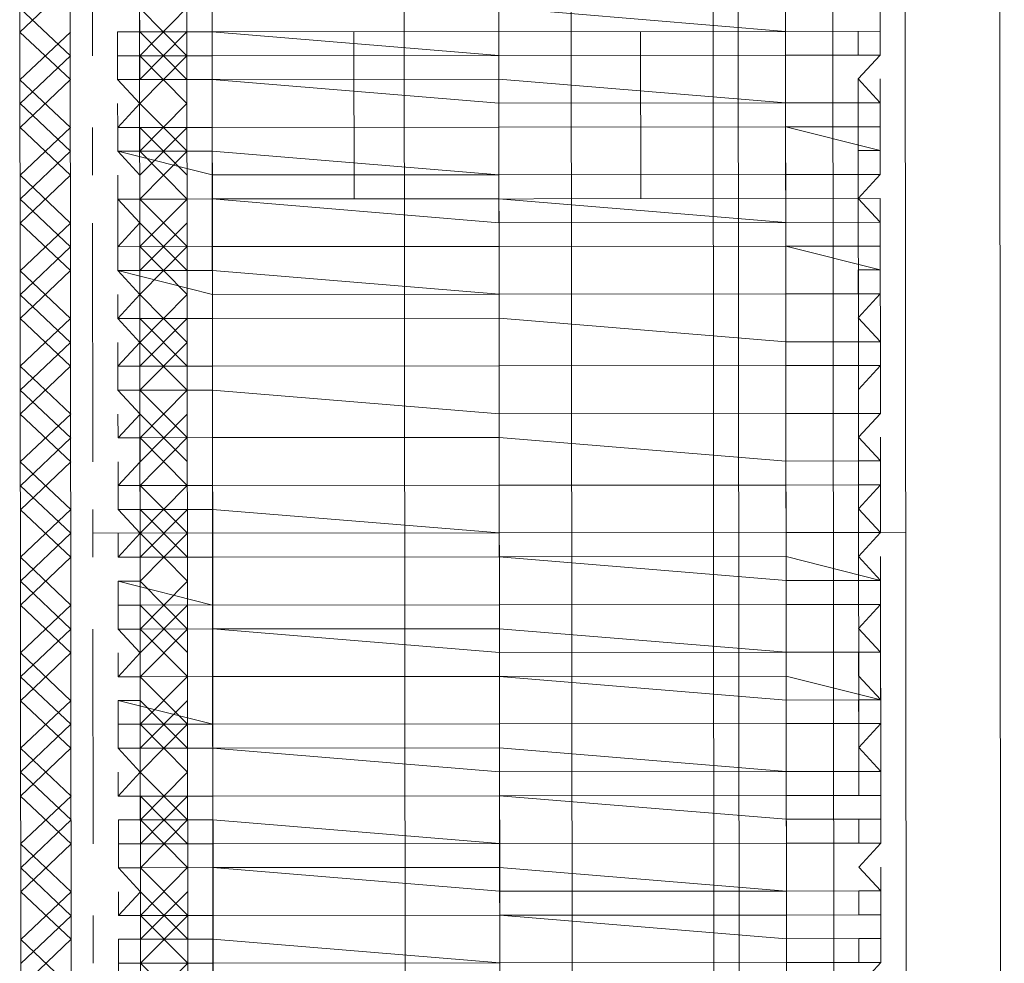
# Model space of a CAD drawing. Header units: inches. Extents: x -5850 to 5646, y 8947 to 13007.
# Tile 89 of 256: x -4225 to -4208, y 10572 to 10589. Entities that reach past the tile are written whole.
import ezdxf

# ---------------------------------------------------------------- set-up
doc = ezdxf.new("R2010")
doc.units = ezdxf.units.IN
doc.header["$MEASUREMENT"] = 0
doc.layers.add('at_Entity', color=7, linetype='Continuous')

msp = doc.modelspace()

# ---------------------------------------------------------------- linework, layer by layer
at = {"layer": 'at_Entity', "color": 7, "lineweight": 20}
for p, q in [((-4212.949, 10500.153), (-4213.751, 11398.174)), ((-4212.557, 10560.981), (-4213.305, 11398.174)), ((-4208.676, 11398.178), (-4207.875, 10500.158)), ((-4207.875, 10500.158), (-4208.676, 11398.178)), ((-4221.87, 10560.973), (-4222.555, 11328.048)), ((-4211.666, 10500.154), (-4212.406, 11328.057)), ((-4225.276, 10566.039), (-4225.301, 10593.915)), ((-4222.321, 10566.041), (-4222.345, 10593.918)), ((-4221.874, 10566.042), (-4221.899, 10593.918)), ((-4218.473, 10566.045), (-4218.498, 10593.921)), ((-4215.517, 10566.047), (-4215.542, 10593.924)), ((-4211.725, 10566.051), (-4211.75, 10593.927)), ((-4224.385, 10567.305), (-4224.408, 10593.074)), ((-4223.181, 10593.075), (-4223.158, 10567.306)), ((-4210.89, 10567.317), (-4210.913, 10593.086)), ((-4209.63, 10593.087), (-4209.607, 10567.319)), ((-4224.385, 10567.305), (-4224.408, 10592.65)), ((-4223.158, 10567.306), (-4223.181, 10592.651)), ((-4223.178, 10589.272), (-4223.177, 10588.848)), ((-4216.821, 10589.278), (-4211.746, 10588.858)), ((-4210.073, 10588.86), (-4210.073, 10589.284)), ((-4223.568, 10588.848), (-4221.895, 10588.849)), ((-4223.568, 10588.848), (-4223.567, 10588.424)), ((-4223.177, 10588.848), (-4223.568, 10588.848)), ((-4211.746, 10588.858), (-4221.895, 10588.849)), ((-4221.895, 10588.849), (-4221.874, 10565.194)), ((-4221.895, 10588.849), (-4216.82, 10588.43)), ((-4219.385, 10588.851), (-4219.383, 10585.896)), ((-4214.311, 10588.856), (-4214.308, 10585.901)), ((-4211.746, 10588.858), (-4210.073, 10588.86)), ((-4211.746, 10588.858), (-4211.725, 10565.203)), ((-4210.463, 10588.859), (-4210.073, 10588.86)), ((-4210.463, 10588.436), (-4210.463, 10588.859)), ((-4210.072, 10588.436), (-4210.073, 10588.86)), ((-4223.567, 10588.424), (-4221.894, 10588.425)), ((-4223.567, 10588.006), (-4223.567, 10588.424)), ((-4223.567, 10588.424), (-4223.177, 10588.424)), ((-4223.177, 10588.424), (-4223.177, 10588.006)), ((-4216.82, 10588.43), (-4221.894, 10588.425)), ((-4216.82, 10588.43), (-4211.745, 10588.435)), ((-4211.745, 10588.435), (-4216.82, 10588.43)), ((-4211.745, 10588.435), (-4210.072, 10588.436)), ((-4210.072, 10588.436), (-4211.745, 10588.435)), ((-4210.072, 10588.436), (-4210.463, 10588.436)), ((-4210.462, 10588.017), (-4210.072, 10588.436)), ((-4223.567, 10588.006), (-4221.894, 10588.007)), ((-4221.894, 10588.007), (-4223.567, 10588.006)), ((-4223.177, 10588.006), (-4223.567, 10588.006)), ((-4223.567, 10588.006), (-4223.176, 10587.582)), ((-4216.819, 10588.012), (-4221.894, 10588.007)), ((-4221.894, 10588.007), (-4216.819, 10587.588)), ((-4216.819, 10588.012), (-4211.745, 10587.592)), ((-4210.072, 10587.594), (-4210.462, 10588.017)), ((-4210.072, 10587.594), (-4210.072, 10588.018)), ((-4223.566, 10587.158), (-4223.567, 10587.582)), ((-4223.176, 10587.582), (-4223.566, 10587.158)), ((-4211.745, 10587.592), (-4216.819, 10587.588)), ((-4211.745, 10587.592), (-4210.072, 10587.594)), ((-4210.072, 10587.594), (-4211.745, 10587.592)), ((-4210.462, 10587.17), (-4210.462, 10587.594)), ((-4210.462, 10587.594), (-4210.072, 10587.594)), ((-4223.566, 10587.158), (-4221.893, 10587.16)), ((-4221.893, 10587.16), (-4223.566, 10587.158)), ((-4223.566, 10586.74), (-4223.566, 10587.158)), ((-4223.566, 10587.158), (-4223.176, 10587.158)), ((-4223.176, 10587.158), (-4223.175, 10586.74)), ((-4221.893, 10587.16), (-4216.819, 10587.164)), ((-4216.819, 10587.164), (-4221.893, 10587.16)), ((-4216.819, 10587.164), (-4211.744, 10587.169)), ((-4211.744, 10587.169), (-4216.819, 10587.164)), ((-4210.071, 10587.17), (-4211.744, 10587.169)), ((-4211.744, 10587.169), (-4210.071, 10586.752)), ((-4210.071, 10587.17), (-4210.462, 10587.17)), ((-4210.071, 10586.752), (-4210.071, 10587.17)), ((-4221.893, 10586.741), (-4223.566, 10586.74)), ((-4223.566, 10586.74), (-4221.893, 10586.318)), ((-4223.175, 10586.74), (-4223.566, 10586.74)), ((-4223.566, 10586.74), (-4223.175, 10586.316)), ((-4221.893, 10586.741), (-4216.818, 10586.322)), ((-4210.461, 10586.328), (-4210.461, 10586.752)), ((-4210.461, 10586.752), (-4210.071, 10586.752)), ((-4210.071, 10586.328), (-4210.071, 10586.752)), ((-4223.565, 10585.892), (-4223.565, 10586.316)), ((-4223.175, 10586.316), (-4223.175, 10585.893)), ((-4216.818, 10586.322), (-4221.893, 10586.318)), ((-4216.818, 10586.322), (-4211.743, 10586.327)), ((-4211.743, 10586.327), (-4216.818, 10586.322)), ((-4211.743, 10586.327), (-4210.071, 10586.328)), ((-4210.071, 10586.328), (-4211.743, 10586.327)), ((-4210.071, 10586.328), (-4210.461, 10586.328)), ((-4210.46, 10585.904), (-4210.071, 10586.328)), ((-4223.565, 10585.892), (-4221.892, 10585.894)), ((-4221.892, 10585.894), (-4223.565, 10585.892)), ((-4223.565, 10585.892), (-4222.338, 10585.893)), ((-4223.175, 10585.893), (-4223.565, 10585.892)), ((-4223.565, 10585.892), (-4223.564, 10584.626)), ((-4223.565, 10585.892), (-4223.174, 10585.469)), ((-4210.07, 10585.904), (-4222.338, 10585.893)), ((-4216.818, 10585.898), (-4221.892, 10585.894)), ((-4221.892, 10585.894), (-4216.817, 10585.474)), ((-4216.818, 10585.898), (-4211.743, 10585.479)), ((-4210.07, 10585.481), (-4210.46, 10585.904)), ((-4210.07, 10585.904), (-4210.069, 10584.638)), ((-4210.07, 10585.481), (-4210.07, 10585.904)), ((-4223.564, 10585.05), (-4223.565, 10585.468)), ((-4223.174, 10585.469), (-4223.564, 10585.05)), ((-4211.743, 10585.479), (-4216.817, 10585.474)), ((-4211.743, 10585.479), (-4210.07, 10585.481)), ((-4210.07, 10585.481), (-4211.743, 10585.479)), ((-4210.46, 10585.48), (-4210.07, 10585.481)), ((-4210.46, 10585.062), (-4210.46, 10585.48)), ((-4223.564, 10585.05), (-4221.891, 10585.052)), ((-4221.891, 10585.052), (-4223.564, 10585.05)), ((-4223.564, 10585.05), (-4223.174, 10585.051)), ((-4223.564, 10584.626), (-4223.564, 10585.05)), ((-4223.174, 10585.051), (-4223.174, 10584.627)), ((-4221.891, 10585.052), (-4216.817, 10585.056)), ((-4216.817, 10585.056), (-4221.891, 10585.052)), ((-4216.817, 10585.056), (-4211.742, 10585.061)), ((-4211.742, 10585.061), (-4216.817, 10585.056)), ((-4210.069, 10585.062), (-4211.742, 10585.061)), ((-4211.742, 10585.061), (-4210.069, 10584.638)), ((-4210.069, 10585.062), (-4210.46, 10585.062)), ((-4210.069, 10584.638), (-4210.069, 10585.062)), ((-4221.891, 10584.628), (-4223.564, 10584.626)), ((-4223.174, 10584.627), (-4223.564, 10584.626)), ((-4223.564, 10584.626), (-4221.891, 10584.204)), ((-4223.564, 10584.626), (-4223.173, 10584.203)), ((-4221.891, 10584.628), (-4216.816, 10584.209)), ((-4210.459, 10584.214), (-4210.459, 10584.638)), ((-4210.459, 10584.638), (-4210.069, 10584.638)), ((-4210.069, 10584.215), (-4210.069, 10584.638)), ((-4223.563, 10583.779), (-4223.564, 10584.203)), ((-4223.173, 10584.203), (-4223.563, 10583.779)), ((-4216.816, 10584.209), (-4221.891, 10584.204)), ((-4216.816, 10584.209), (-4211.742, 10584.213)), ((-4211.742, 10584.213), (-4216.816, 10584.209)), ((-4211.742, 10584.213), (-4210.069, 10584.215)), ((-4210.069, 10584.215), (-4211.742, 10584.213)), ((-4210.069, 10584.215), (-4210.459, 10584.214)), ((-4210.459, 10583.791), (-4210.069, 10584.215)), ((-4223.563, 10583.779), (-4221.89, 10583.78)), ((-4221.89, 10583.78), (-4223.563, 10583.779)), ((-4223.563, 10583.779), (-4223.172, 10583.355)), ((-4221.89, 10583.78), (-4216.816, 10583.785)), ((-4216.816, 10583.785), (-4221.89, 10583.78)), ((-4216.816, 10583.785), (-4211.741, 10583.366)), ((-4211.741, 10583.366), (-4216.816, 10583.785)), ((-4210.068, 10583.367), (-4210.459, 10583.791)), ((-4210.068, 10583.367), (-4210.068, 10583.791)), ((-4223.562, 10582.937), (-4223.563, 10583.355)), ((-4223.172, 10583.355), (-4223.562, 10582.937)), ((-4211.741, 10583.366), (-4210.068, 10583.367)), ((-4210.068, 10583.367), (-4211.741, 10583.366)), ((-4210.458, 10582.948), (-4210.458, 10583.367)), ((-4210.458, 10583.367), (-4210.068, 10583.367)), ((-4210.067, 10582.949), (-4210.068, 10583.367)), ((-4223.562, 10582.937), (-4221.89, 10582.938)), ((-4221.89, 10582.938), (-4223.562, 10582.937)), ((-4223.562, 10582.513), (-4223.562, 10582.937)), ((-4223.562, 10582.937), (-4223.172, 10582.937)), ((-4223.172, 10582.937), (-4223.172, 10582.513)), ((-4221.89, 10582.938), (-4216.815, 10582.943)), ((-4221.89, 10582.938), (-4216.815, 10582.943)), ((-4216.815, 10582.943), (-4211.74, 10582.947)), ((-4211.74, 10582.947), (-4216.815, 10582.943)), ((-4211.74, 10582.947), (-4210.067, 10582.949)), ((-4210.067, 10582.949), (-4211.74, 10582.947)), ((-4210.067, 10582.949), (-4210.458, 10582.948)), ((-4210.457, 10582.525), (-4210.067, 10582.949)), ((-4210.457, 10582.101), (-4210.457, 10582.525)), ((-4210.067, 10582.101), (-4210.067, 10582.525)), ((-4223.562, 10582.513), (-4221.889, 10582.514)), ((-4221.889, 10582.514), (-4223.562, 10582.513)), ((-4223.172, 10582.513), (-4223.562, 10582.513)), ((-4223.562, 10582.513), (-4223.171, 10582.089)), ((-4221.889, 10582.514), (-4216.814, 10582.095)), ((-4216.814, 10582.095), (-4221.889, 10582.514)), ((-4223.561, 10581.671), (-4223.562, 10582.089)), ((-4223.171, 10582.089), (-4223.561, 10581.671)), ((-4216.814, 10582.095), (-4211.74, 10582.1)), ((-4211.74, 10582.1), (-4216.814, 10582.095)), ((-4211.74, 10582.1), (-4210.067, 10582.101)), ((-4210.067, 10582.101), (-4211.74, 10582.1)), ((-4210.067, 10582.101), (-4210.457, 10582.101)), ((-4210.457, 10581.683), (-4210.067, 10582.101)), ((-4223.561, 10581.671), (-4221.888, 10581.672)), ((-4221.888, 10581.672), (-4223.561, 10581.671)), ((-4223.561, 10581.671), (-4223.171, 10581.671)), ((-4223.171, 10581.671), (-4223.171, 10581.247)), ((-4221.888, 10581.672), (-4216.814, 10581.677)), ((-4216.814, 10581.677), (-4221.888, 10581.672)), ((-4216.814, 10581.677), (-4211.739, 10581.258)), ((-4211.739, 10581.258), (-4216.814, 10581.677)), ((-4210.066, 10581.259), (-4210.457, 10581.683)), ((-4210.066, 10581.259), (-4210.066, 10581.683)), ((-4223.561, 10580.823), (-4223.561, 10581.247)), ((-4223.171, 10581.247), (-4223.561, 10580.823)), ((-4211.739, 10581.258), (-4210.066, 10581.259)), ((-4210.066, 10581.259), (-4211.739, 10581.258)), ((-4210.456, 10580.835), (-4210.456, 10581.259)), ((-4210.456, 10581.259), (-4210.066, 10581.259)), ((-4210.066, 10580.835), (-4210.066, 10581.259)), ((-4223.561, 10580.823), (-4221.888, 10580.825)), ((-4221.888, 10580.825), (-4223.561, 10580.823)), ((-4223.561, 10580.823), (-4223.17, 10580.824)), ((-4223.56, 10580.399), (-4223.561, 10580.823)), ((-4223.17, 10580.824), (-4223.17, 10580.4)), ((-4221.888, 10580.825), (-4216.813, 10580.829)), ((-4221.888, 10580.825), (-4216.813, 10580.829)), ((-4216.813, 10580.829), (-4211.739, 10580.834)), ((-4211.739, 10580.834), (-4216.813, 10580.829)), ((-4211.739, 10580.834), (-4210.066, 10580.835)), ((-4210.066, 10580.835), (-4211.739, 10580.834)), ((-4210.066, 10580.835), (-4210.456, 10580.835)), ((-4210.456, 10580.411), (-4210.066, 10580.835)), ((-4223.56, 10580.399), (-4221.887, 10580.401)), ((-4221.887, 10580.401), (-4223.56, 10580.399)), ((-4223.17, 10580.4), (-4223.56, 10580.399)), ((-4223.56, 10580.399), (-4223.169, 10579.982)), ((-4221.887, 10580.401), (-4216.812, 10579.987)), ((-4221.887, 10580.401), (-4216.812, 10579.987)), ((-4210.065, 10579.993), (-4210.456, 10580.411)), ((-4210.065, 10579.993), (-4210.065, 10580.412)), ((-4223.559, 10579.557), (-4223.56, 10579.981)), ((-4223.169, 10579.982), (-4223.559, 10579.557)), ((-4216.812, 10579.987), (-4211.738, 10579.992)), ((-4211.738, 10579.992), (-4216.812, 10579.987)), ((-4211.738, 10579.992), (-4210.065, 10579.993)), ((-4210.065, 10579.993), (-4211.738, 10579.992)), ((-4210.455, 10579.569), (-4210.065, 10579.993)), ((-4221.886, 10579.559), (-4216.812, 10579.563)), ((-4216.812, 10579.563), (-4221.886, 10579.559)), ((-4211.737, 10579.568), (-4216.812, 10579.563)), ((-4216.812, 10579.563), (-4211.737, 10579.144)), ((-4211.737, 10579.568), (-4210.064, 10579.146)), ((-4210.064, 10579.146), (-4210.455, 10579.569)), ((-4210.064, 10579.146), (-4210.064, 10579.57)), ((-4223.559, 10579.557), (-4221.886, 10579.559)), ((-4221.886, 10579.559), (-4223.559, 10579.557)), ((-4223.559, 10579.557), (-4223.169, 10579.558)), ((-4223.169, 10579.558), (-4223.169, 10579.134)), ((-4223.559, 10579.134), (-4221.886, 10578.711)), ((-4223.559, 10579.134), (-4223.559, 10578.71)), ((-4223.169, 10579.134), (-4223.559, 10579.134)), ((-4210.064, 10579.146), (-4211.737, 10579.144)), ((-4210.454, 10579.145), (-4210.064, 10579.146)), ((-4210.454, 10578.722), (-4210.454, 10579.145)), ((-4210.064, 10578.722), (-4210.064, 10579.146)), ((-4216.811, 10578.716), (-4223.559, 10578.71)), ((-4223.558, 10578.286), (-4223.559, 10578.71)), ((-4223.559, 10578.71), (-4223.168, 10578.71)), ((-4223.168, 10578.71), (-4223.168, 10578.286)), ((-4221.886, 10578.711), (-4216.811, 10578.716)), ((-4216.811, 10578.716), (-4211.737, 10578.72)), ((-4216.811, 10578.716), (-4211.737, 10578.72)), ((-4211.737, 10578.72), (-4210.064, 10578.722)), ((-4210.064, 10578.722), (-4211.737, 10578.72)), ((-4210.064, 10578.722), (-4210.454, 10578.722)), ((-4210.454, 10578.298), (-4210.064, 10578.722)), ((-4223.558, 10578.286), (-4221.885, 10578.288)), ((-4221.885, 10578.288), (-4223.558, 10578.286)), ((-4223.168, 10578.286), (-4223.558, 10578.286)), ((-4223.558, 10578.286), (-4223.168, 10577.868)), ((-4221.885, 10578.288), (-4216.811, 10578.292)), ((-4221.885, 10578.288), (-4216.81, 10577.874)), ((-4216.811, 10578.292), (-4211.736, 10577.878)), ((-4210.063, 10577.88), (-4210.454, 10578.298)), ((-4210.063, 10577.88), (-4210.063, 10578.298)), ((-4223.558, 10577.444), (-4223.558, 10577.868)), ((-4223.168, 10577.868), (-4223.558, 10577.444)), ((-4211.736, 10577.878), (-4216.81, 10577.874)), ((-4211.736, 10577.878), (-4210.063, 10577.88)), ((-4210.063, 10577.88), (-4211.736, 10577.878)), ((-4210.453, 10577.456), (-4210.453, 10577.88)), ((-4210.453, 10577.88), (-4210.063, 10577.88)), ((-4223.558, 10577.444), (-4221.885, 10577.445)), ((-4221.885, 10577.445), (-4223.558, 10577.444)), ((-4223.558, 10577.444), (-4223.167, 10577.444)), ((-4223.167, 10577.444), (-4223.167, 10577.021)), ((-4221.885, 10577.445), (-4216.81, 10577.45)), ((-4221.885, 10577.445), (-4216.81, 10577.45)), ((-4211.736, 10577.455), (-4216.81, 10577.45)), ((-4216.81, 10577.45), (-4211.735, 10577.031)), ((-4211.736, 10577.455), (-4210.062, 10577.032)), ((-4210.062, 10577.032), (-4210.453, 10577.456)), ((-4210.062, 10577.032), (-4210.063, 10577.456)), ((-4223.167, 10577.021), (-4223.557, 10577.02)), ((-4223.557, 10577.02), (-4221.884, 10576.603)), ((-4223.557, 10577.02), (-4223.557, 10576.602)), ((-4210.062, 10577.032), (-4211.735, 10577.031)), ((-4210.452, 10576.614), (-4210.453, 10577.032)), ((-4210.453, 10577.032), (-4210.062, 10577.032)), ((-4210.062, 10576.614), (-4210.062, 10577.032)), ((-4221.884, 10576.603), (-4223.557, 10576.602)), ((-4223.556, 10576.178), (-4223.557, 10576.602)), ((-4223.557, 10576.602), (-4223.166, 10576.602)), ((-4223.166, 10576.602), (-4223.166, 10576.178)), ((-4221.884, 10576.603), (-4216.809, 10576.608)), ((-4221.884, 10576.603), (-4216.809, 10576.608)), ((-4216.809, 10576.608), (-4211.735, 10576.613)), ((-4211.735, 10576.613), (-4216.809, 10576.608)), ((-4211.735, 10576.613), (-4210.062, 10576.614)), ((-4210.062, 10576.614), (-4211.735, 10576.613)), ((-4210.062, 10576.614), (-4210.452, 10576.614)), ((-4210.452, 10576.19), (-4210.062, 10576.614)), ((-4223.556, 10576.178), (-4221.883, 10576.18)), ((-4221.883, 10576.18), (-4223.556, 10576.178)), ((-4223.166, 10576.178), (-4223.556, 10576.178)), ((-4223.556, 10576.178), (-4223.166, 10575.755)), ((-4216.809, 10576.184), (-4221.883, 10576.18)), ((-4221.883, 10576.18), (-4216.809, 10575.76)), ((-4216.809, 10576.184), (-4211.734, 10575.765)), ((-4210.061, 10575.766), (-4210.452, 10576.19)), ((-4210.061, 10575.766), (-4210.061, 10576.19)), ((-4223.166, 10575.755), (-4223.556, 10575.331)), ((-4223.556, 10575.331), (-4223.556, 10575.754)), ((-4211.734, 10575.765), (-4216.809, 10575.76)), ((-4211.734, 10575.765), (-4210.061, 10575.766)), ((-4210.061, 10575.766), (-4211.734, 10575.765)), ((-4210.451, 10575.342), (-4210.451, 10575.766)), ((-4210.451, 10575.766), (-4210.061, 10575.766)), ((-4223.556, 10575.331), (-4221.883, 10575.332)), ((-4221.883, 10575.332), (-4223.556, 10575.331)), ((-4223.556, 10575.331), (-4223.165, 10575.331)), ((-4223.165, 10575.331), (-4223.165, 10574.913)), ((-4221.883, 10575.332), (-4216.808, 10575.337)), ((-4221.883, 10575.332), (-4216.808, 10575.337)), ((-4211.734, 10575.341), (-4216.808, 10575.337)), ((-4216.808, 10575.337), (-4211.733, 10574.923)), ((-4211.734, 10575.341), (-4210.061, 10575.343)), ((-4210.061, 10575.343), (-4210.451, 10575.342)), ((-4210.06, 10574.924), (-4210.061, 10575.343)), ((-4223.555, 10574.912), (-4221.882, 10574.914)), ((-4223.165, 10574.913), (-4223.555, 10574.912)), ((-4223.555, 10574.912), (-4223.555, 10574.488)), ((-4221.882, 10574.914), (-4216.807, 10574.495)), ((-4211.733, 10574.923), (-4210.06, 10574.924)), ((-4210.45, 10574.5), (-4210.451, 10574.924)), ((-4210.451, 10574.924), (-4210.06, 10574.924)), ((-4210.06, 10574.501), (-4210.06, 10574.924)), ((-4223.555, 10574.488), (-4221.882, 10574.49)), ((-4223.555, 10574.488), (-4223.165, 10574.489)), ((-4223.555, 10574.065), (-4223.555, 10574.488)), ((-4223.165, 10574.489), (-4223.164, 10574.065)), ((-4216.807, 10574.495), (-4221.882, 10574.49)), ((-4216.807, 10574.495), (-4211.733, 10574.499)), ((-4211.733, 10574.499), (-4216.807, 10574.495)), ((-4211.733, 10574.499), (-4210.06, 10574.501)), ((-4210.06, 10574.501), (-4211.733, 10574.499)), ((-4210.06, 10574.501), (-4210.45, 10574.5)), ((-4210.45, 10574.076), (-4210.06, 10574.501)), ((-4223.555, 10574.065), (-4221.882, 10574.066)), ((-4221.882, 10574.066), (-4223.555, 10574.065)), ((-4223.164, 10574.065), (-4223.555, 10574.065)), ((-4223.555, 10574.065), (-4223.164, 10573.641)), ((-4216.807, 10574.071), (-4221.882, 10574.066)), ((-4221.882, 10574.066), (-4216.807, 10573.647)), ((-4216.807, 10574.071), (-4211.732, 10573.651)), ((-4210.059, 10573.653), (-4210.45, 10574.076)), ((-4210.059, 10573.653), (-4210.06, 10574.077)), ((-4223.554, 10573.217), (-4223.554, 10573.641)), ((-4223.164, 10573.641), (-4223.554, 10573.217)), ((-4211.732, 10573.651), (-4216.807, 10573.647)), ((-4211.732, 10573.651), (-4210.059, 10573.653)), ((-4210.059, 10573.653), (-4211.732, 10573.651)), ((-4210.449, 10573.229), (-4210.45, 10573.653)), ((-4210.45, 10573.653), (-4210.059, 10573.653)), ((-4223.554, 10573.217), (-4221.881, 10573.219)), ((-4221.881, 10573.219), (-4223.554, 10573.217)), ((-4223.554, 10573.217), (-4223.163, 10573.217)), ((-4223.163, 10573.217), (-4223.163, 10572.799)), ((-4221.881, 10573.219), (-4216.806, 10573.223)), ((-4221.881, 10573.219), (-4216.806, 10573.223)), ((-4211.732, 10573.228), (-4216.806, 10573.223)), ((-4216.806, 10573.223), (-4211.731, 10572.809)), ((-4211.732, 10573.228), (-4210.059, 10573.229)), ((-4210.059, 10573.229), (-4210.449, 10573.229)), ((-4210.058, 10572.811), (-4210.059, 10573.229)), ((-4223.553, 10572.799), (-4221.88, 10572.8)), ((-4223.553, 10572.799), (-4223.553, 10572.375)), ((-4223.163, 10572.799), (-4223.553, 10572.799)), ((-4221.88, 10572.8), (-4216.806, 10572.381)), ((-4211.731, 10572.809), (-4210.058, 10572.811)), ((-4210.448, 10572.387), (-4210.449, 10572.811)), ((-4210.449, 10572.811), (-4210.058, 10572.811)), ((-4210.058, 10572.387), (-4210.058, 10572.811)), ((-4223.553, 10572.375), (-4221.88, 10572.377)), ((-4223.553, 10571.951), (-4223.553, 10572.375)), ((-4223.553, 10572.375), (-4223.163, 10572.375)), ((-4223.163, 10572.375), (-4223.162, 10571.952)), ((-4221.88, 10572.377), (-4216.806, 10572.381)), ((-4216.806, 10572.381), (-4211.731, 10572.386)), ((-4211.731, 10572.386), (-4216.806, 10572.381)), ((-4211.731, 10572.386), (-4210.058, 10572.387)), ((-4210.058, 10572.387), (-4211.731, 10572.386)), ((-4210.058, 10572.387), (-4210.448, 10572.387)), ((-4210.448, 10571.963), (-4210.058, 10572.387))]:
    msp.add_line(p, q, dxfattribs=at)
at = {"layer": 'at_Entity', "color": 3, "lineweight": 20}
for p, q in [((-4224.013, 10588.424), (-4224.017, 10592.65)), ((-4210.076, 10592.663), (-4210.073, 10588.86)), ((-4216.822, 10590.967), (-4216.818, 10586.746)), ((-4225.296, 10588.846), (-4224.405, 10589.695)), ((-4225.297, 10589.27), (-4224.404, 10588.423)), ((-4223.178, 10589.272), (-4222.341, 10588.425)), ((-4223.177, 10588.424), (-4222.341, 10589.273)), ((-4216.821, 10589.278), (-4216.82, 10588.43)), ((-4225.296, 10588.004), (-4224.404, 10588.847)), ((-4225.296, 10588.846), (-4224.403, 10588.005)), ((-4223.177, 10588.006), (-4222.341, 10588.849)), ((-4223.177, 10588.848), (-4222.34, 10588.007)), ((-4225.295, 10587.58), (-4224.404, 10588.423)), ((-4223.177, 10588.424), (-4222.34, 10587.583)), ((-4223.176, 10587.582), (-4222.341, 10588.425)), ((-4216.819, 10587.588), (-4216.82, 10588.43)), ((-4225.296, 10588.004), (-4224.403, 10587.157)), ((-4225.295, 10587.157), (-4224.403, 10588.005)), ((-4210.451, 10575.342), (-4210.462, 10588.017)), ((-4210.072, 10588.018), (-4210.071, 10587.17)), ((-4225.295, 10587.58), (-4224.402, 10586.739)), ((-4223.176, 10587.582), (-4222.339, 10586.741)), ((-4223.175, 10586.74), (-4222.34, 10587.583)), ((-4216.819, 10587.164), (-4216.819, 10587.588)), ((-4216.819, 10587.588), (-4216.818, 10585.898)), ((-4225.295, 10587.157), (-4224.402, 10586.315)), ((-4225.294, 10586.315), (-4224.403, 10587.157)), ((-4224.012, 10586.316), (-4224.012, 10587.158)), ((-4223.176, 10587.158), (-4222.339, 10586.317)), ((-4223.175, 10586.316), (-4222.339, 10587.159)), ((-4225.294, 10585.891), (-4224.402, 10586.739)), ((-4223.175, 10585.893), (-4222.339, 10586.741)), ((-4223.175, 10586.74), (-4222.338, 10585.893)), ((-4225.294, 10586.315), (-4224.401, 10585.468)), ((-4225.293, 10585.467), (-4224.402, 10586.315)), ((-4225.294, 10585.891), (-4224.401, 10585.049)), ((-4223.175, 10585.893), (-4222.338, 10585.051)), ((-4223.174, 10585.051), (-4222.338, 10585.893)), ((-4216.818, 10585.898), (-4216.817, 10585.474)), ((-4216.818, 10585.898), (-4216.817, 10585.056)), ((-4216.817, 10585.474), (-4216.818, 10585.898)), ((-4210.07, 10585.904), (-4210.067, 10582.101)), ((-4225.293, 10584.625), (-4224.401, 10585.468)), ((-4225.293, 10585.467), (-4224.4, 10584.626)), ((-4224.007, 10581.247), (-4224.011, 10585.468)), ((-4223.174, 10584.627), (-4222.338, 10585.47)), ((-4223.174, 10585.469), (-4222.337, 10584.628)), ((-4216.816, 10583.785), (-4216.817, 10585.474)), ((-4225.292, 10584.201), (-4224.401, 10585.049)), ((-4223.174, 10585.051), (-4222.337, 10584.204)), ((-4223.173, 10584.203), (-4222.338, 10585.051)), ((-4225.293, 10584.625), (-4224.4, 10583.778)), ((-4225.292, 10583.777), (-4224.4, 10584.626)), ((-4216.816, 10584.209), (-4216.816, 10584.632)), ((-4225.292, 10584.201), (-4224.399, 10583.354)), ((-4223.173, 10584.203), (-4222.336, 10583.356)), ((-4223.172, 10583.355), (-4222.337, 10584.204)), ((-4225.292, 10583.777), (-4224.399, 10582.936)), ((-4225.291, 10582.935), (-4224.4, 10583.778)), ((-4223.173, 10583.779), (-4222.336, 10582.938)), ((-4223.172, 10582.937), (-4222.336, 10583.78)), ((-4216.816, 10583.785), (-4216.815, 10582.943)), ((-4216.816, 10583.785), (-4216.815, 10583.361)), ((-4216.816, 10583.785), (-4216.812, 10579.987)), ((-4225.291, 10582.511), (-4224.399, 10583.354)), ((-4223.172, 10582.513), (-4222.336, 10583.356)), ((-4223.172, 10583.355), (-4222.335, 10582.514)), ((-4216.815, 10582.943), (-4216.815, 10583.361)), ((-4216.815, 10583.361), (-4216.815, 10582.943)), ((-4225.291, 10582.935), (-4224.398, 10582.088)), ((-4225.29, 10582.088), (-4224.399, 10582.936)), ((-4216.815, 10582.943), (-4216.814, 10581.677)), ((-4225.291, 10582.511), (-4224.398, 10581.67)), ((-4223.172, 10582.513), (-4222.334, 10581.672)), ((-4223.171, 10581.671), (-4222.335, 10582.514)), ((-4216.814, 10582.095), (-4216.815, 10582.519)), ((-4225.29, 10582.088), (-4224.397, 10581.246)), ((-4225.29, 10581.246), (-4224.398, 10582.088)), ((-4223.171, 10581.247), (-4222.335, 10582.09)), ((-4223.171, 10582.089), (-4222.334, 10581.248)), ((-4216.814, 10581.677), (-4216.814, 10582.095)), ((-4225.289, 10580.822), (-4224.398, 10581.67)), ((-4223.171, 10581.671), (-4222.334, 10580.824)), ((-4223.17, 10580.824), (-4222.334, 10581.672)), ((-4216.814, 10581.677), (-4216.813, 10580.829)), ((-4225.29, 10581.246), (-4224.397, 10580.399)), ((-4225.289, 10580.398), (-4224.397, 10581.246)), ((-4216.813, 10580.829), (-4216.813, 10581.253)), ((-4216.813, 10580.829), (-4216.813, 10581.253)), ((-4210.066, 10581.259), (-4210.065, 10579.993)), ((-4225.289, 10580.822), (-4224.396, 10579.981)), ((-4223.17, 10580.824), (-4222.333, 10579.982)), ((-4223.169, 10579.982), (-4222.334, 10580.824)), ((-4216.811, 10578.716), (-4216.813, 10580.829)), ((-4225.289, 10580.398), (-4224.396, 10579.557)), ((-4225.288, 10579.556), (-4224.397, 10580.399)), ((-4224.006, 10579.557), (-4224.006, 10580.399)), ((-4223.17, 10580.4), (-4222.333, 10579.559)), ((-4223.169, 10579.558), (-4222.333, 10580.401)), ((-4216.812, 10579.987), (-4216.813, 10580.406)), ((-4225.288, 10579.132), (-4224.396, 10579.981)), ((-4209.619, 10579.994), (-4224.006, 10579.981)), ((-4223.169, 10579.134), (-4222.333, 10579.982)), ((-4223.169, 10579.982), (-4222.332, 10579.135)), ((-4216.812, 10579.563), (-4216.812, 10579.987)), ((-4225.288, 10579.556), (-4224.395, 10578.709)), ((-4225.287, 10578.708), (-4224.396, 10579.557)), ((-4225.288, 10579.132), (-4224.395, 10578.285)), ((-4223.169, 10579.134), (-4222.331, 10578.287)), ((-4223.168, 10578.286), (-4222.332, 10579.135)), ((-4210.064, 10579.146), (-4210.06, 10574.924)), ((-4225.287, 10577.866), (-4224.395, 10578.709)), ((-4225.287, 10578.708), (-4224.394, 10577.867)), ((-4223.168, 10577.868), (-4222.332, 10578.711)), ((-4223.168, 10578.71), (-4222.331, 10577.869)), ((-4216.811, 10578.716), (-4216.811, 10578.292)), ((-4216.811, 10578.716), (-4216.81, 10577.874)), ((-4225.286, 10577.442), (-4224.395, 10578.285)), ((-4224.001, 10574.488), (-4224.004, 10578.286)), ((-4223.168, 10578.286), (-4222.331, 10577.445)), ((-4223.167, 10577.444), (-4222.331, 10578.287)), ((-4216.81, 10577.874), (-4216.811, 10578.292)), ((-4216.811, 10578.292), (-4216.81, 10577.874)), ((-4225.287, 10577.866), (-4224.394, 10577.019)), ((-4225.286, 10577.019), (-4224.394, 10577.867)), ((-4216.81, 10577.874), (-4216.81, 10577.45)), ((-4216.81, 10577.45), (-4216.81, 10577.874)), ((-4216.81, 10577.874), (-4216.81, 10577.45)), ((-4225.286, 10577.442), (-4224.393, 10576.601)), ((-4223.167, 10577.444), (-4222.33, 10576.603)), ((-4223.166, 10576.602), (-4222.331, 10577.445)), ((-4216.81, 10577.45), (-4216.809, 10576.608)), ((-4225.286, 10577.019), (-4224.393, 10576.177)), ((-4225.285, 10576.177), (-4224.394, 10577.019)), ((-4223.167, 10577.021), (-4222.33, 10576.179)), ((-4223.166, 10576.178), (-4222.33, 10577.021)), ((-4216.81, 10577.026), (-4216.806, 10572.805)), ((-4216.809, 10576.608), (-4216.81, 10577.026)), ((-4225.285, 10575.753), (-4224.393, 10576.601)), ((-4223.166, 10575.755), (-4222.33, 10576.603)), ((-4223.166, 10576.602), (-4222.329, 10575.755)), ((-4216.809, 10576.608), (-4216.809, 10576.184)), ((-4225.285, 10576.177), (-4224.392, 10575.33)), ((-4225.284, 10575.329), (-4224.393, 10576.177)), ((-4216.809, 10576.184), (-4216.809, 10575.76)), ((-4225.285, 10575.753), (-4224.392, 10574.912)), ((-4223.166, 10575.755), (-4222.328, 10574.913)), ((-4223.165, 10574.913), (-4222.329, 10575.755)), ((-4216.809, 10575.76), (-4216.808, 10575.337)), ((-4216.808, 10575.337), (-4216.809, 10575.76)), ((-4225.284, 10574.487), (-4224.392, 10575.33)), ((-4225.284, 10575.329), (-4224.391, 10574.488)), ((-4223.165, 10574.489), (-4222.329, 10575.332)), ((-4223.165, 10575.331), (-4222.328, 10574.49)), ((-4216.808, 10575.337), (-4216.808, 10574.918)), ((-4225.283, 10574.063), (-4224.392, 10574.912)), ((-4223.165, 10574.913), (-4222.328, 10574.066)), ((-4223.164, 10574.065), (-4222.328, 10574.913)), ((-4216.807, 10574.495), (-4216.808, 10574.918)), ((-4216.807, 10574.071), (-4216.808, 10574.918)), ((-4225.284, 10574.487), (-4224.391, 10573.64)), ((-4225.283, 10573.639), (-4224.391, 10574.488)), ((-4225.283, 10574.063), (-4224.39, 10573.216)), ((-4223.164, 10574.065), (-4222.327, 10573.218)), ((-4223.163, 10573.217), (-4222.328, 10574.066)), ((-4216.807, 10574.071), (-4216.807, 10573.647)), ((-4210.06, 10574.077), (-4210.059, 10573.229)), ((-4225.283, 10573.639), (-4224.39, 10572.798)), ((-4225.282, 10572.797), (-4224.391, 10573.64)), ((-4223.164, 10573.641), (-4222.327, 10572.8)), ((-4223.163, 10572.799), (-4222.327, 10573.642)), ((-4216.807, 10573.647), (-4216.806, 10573.223)), ((-4225.282, 10572.373), (-4224.39, 10573.216)), ((-4223.999, 10572.375), (-4224, 10573.217)), ((-4223.163, 10572.375), (-4222.327, 10573.218)), ((-4223.163, 10573.217), (-4222.326, 10572.376)), ((-4216.806, 10573.223), (-4216.806, 10572.381)), ((-4216.806, 10573.223), (-4216.806, 10572.805)), ((-4225.282, 10572.797), (-4224.389, 10571.95)), ((-4225.281, 10571.95), (-4224.39, 10572.798)), ((-4216.806, 10572.381), (-4216.806, 10572.805)), ((-4216.806, 10572.805), (-4216.806, 10572.381)), ((-4223.163, 10572.375), (-4222.325, 10571.534)), ((-4223.162, 10571.533), (-4222.326, 10572.376)), ((-4216.806, 10572.381), (-4216.805, 10571.957))]:
    msp.add_line(p, q, dxfattribs=at)

doc.saveas('drawing.dxf')
